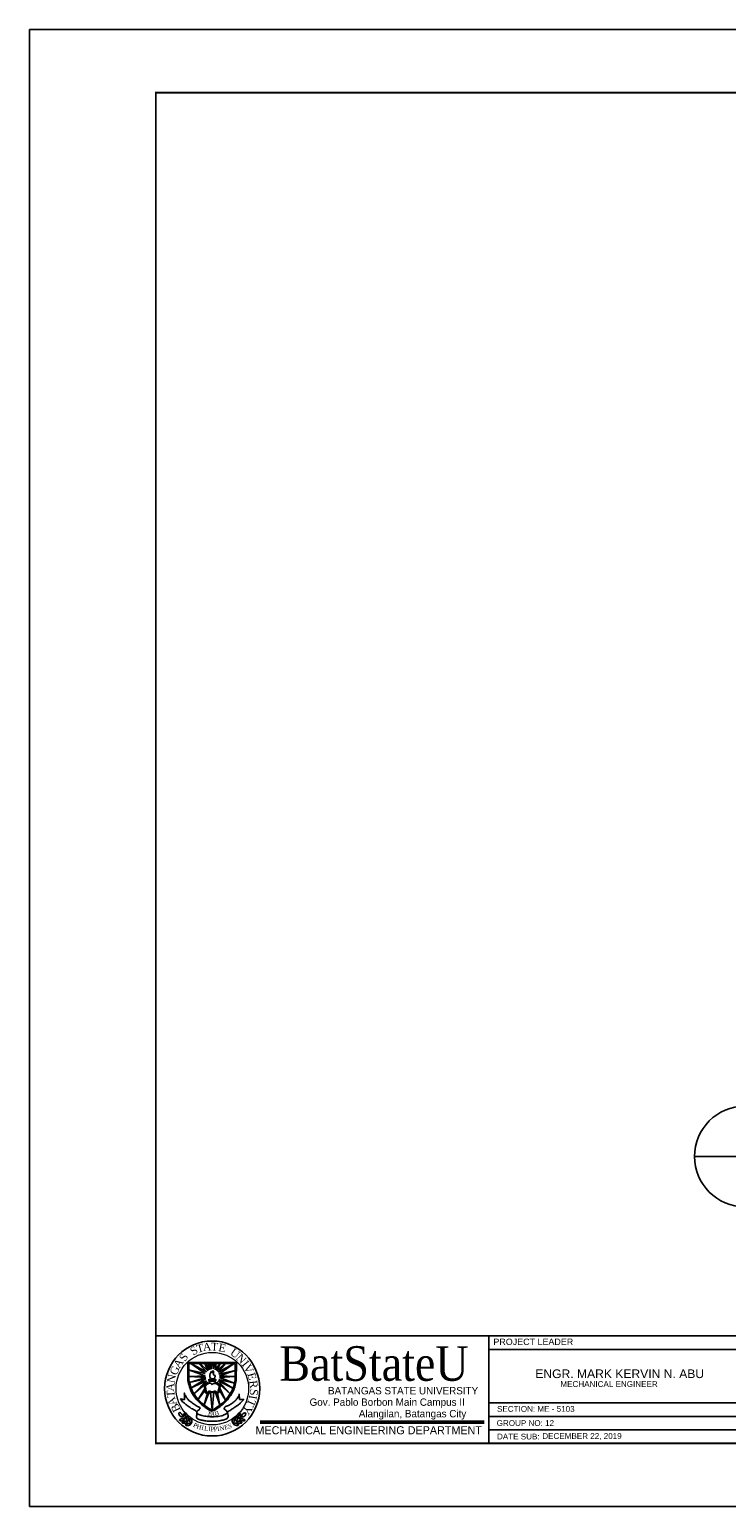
# Model space of a CAD drawing. Header units: millimetres. Extents: x 0 to 531, y -4 to 262.
# Tile 7 of 35: x 114 to 147, y -1 to 69. Entities that reach past the tile are written whole.
import ezdxf
from ezdxf.enums import TextEntityAlignment as Align

# ---------------------------------------------------------------- set-up
doc = ezdxf.new("R2010")
doc.units = ezdxf.units.MM
doc.layers.add('.1', color=1, linetype='Continuous')
doc.layers.add('template', color=7, linetype='Continuous')
doc.styles.add('arial', font='arial.ttf')
doc.styles.add('CGOTHIC', font='GOTHIC.TTF')
doc.styles.add('GARAMOND', font='GARA.TTF')
doc.styles.get("Standard").update_dxf_attribs({"font": 'arial.ttf'})

msp = doc.modelspace()

# ---------------------------------------------------------------- linework, layer by layer
at = {"layer": '.1', "color": 0}
msp.add_line((213.078, 68.982), (113.802, 68.982), dxfattribs=at)
msp.add_line((150.262, 15.268), (145.467, 15.268))
msp.add_circle((147.864, 15.268), 2.398)
at = {"layer": 'template'}
for p, q in [((113.802, 68.982), (113.802, -1.414)), ((119.819, 6.715), (210.07, 6.715)), ((135.665, 6.716), (135.665, 1.595)), ((135.665, 6.715), (135.665, 1.595)), ((135.665, 6.075), (192.236, 6.075)), ((121.345, 5.459), (123.657, 5.455)), ((121.345, 4.592), (121.345, 5.459)), ((122.17, 4.923), (121.372, 5.097)), ((121.372, 5.097), (122.17, 4.82)), ((121.394, 5.396), (123.592, 5.396)), ((121.394, 4.627), (121.394, 5.396)), ((122.224, 4.999), (121.486, 5.396)), ((121.486, 5.396), (122.17, 4.923)), ((121.926, 5.396), (121.893, 5.362)), ((121.893, 5.362), (122.224, 4.999)), ((122.284, 5.053), (121.926, 5.396)), ((122.176, 5.396), (122.148, 5.396)), ((122.148, 5.396), (122.284, 5.053)), ((122.366, 5.091), (122.176, 5.396)), ((122.366, 5.396), (122.308, 5.378)), ((122.308, 5.378), (122.366, 5.091)), ((122.447, 5.135), (122.366, 5.396)), ((122.469, 5.396), (122.447, 5.135)), ((122.545, 5.396), (122.469, 5.396)), ((122.642, 5.396), (122.545, 5.14)), ((122.545, 5.14), (122.545, 5.396)), ((122.881, 5.396), (122.642, 5.102)), ((122.642, 5.102), (122.68, 5.396)), ((122.68, 5.396), (122.642, 5.396)), ((123.131, 5.396), (122.724, 5.048)), ((122.724, 5.048), (122.881, 5.396)), ((123.543, 5.396), (122.783, 4.994)), ((122.783, 4.994), (123.131, 5.396)), ((122.821, 4.891), (123.543, 5.396)), ((123.592, 5.059), (122.821, 4.891)), ((122.843, 4.809), (123.592, 5.059)), ((123.592, 4.62), (123.592, 5.396)), ((123.641, 4.592), (123.657, 5.455)), ((122.17, 4.82), (121.421, 4.788)), ((121.421, 4.788), (122.192, 4.733)), ((122.192, 4.733), (121.421, 4.499)), ((121.421, 4.499), (122.197, 4.668)), ((122.197, 4.668), (121.495, 4.237)), ((121.495, 4.237), (122.224, 4.571)), ((122.224, 4.571), (121.628, 3.962)), ((121.628, 3.962), (122.279, 4.506)), ((122.109, 4.364), (122.186, 4.008)), ((122.169, 4.356), (122.227, 4.026)), ((122.355, 4.578), (122.355, 4.477)), ((122.634, 4.566), (122.634, 4.465)), ((123.351, 3.949), (122.718, 4.522)), ((122.845, 4.327), (122.763, 4.02)), ((123.489, 4.231), (122.783, 4.571)), ((122.783, 4.571), (123.351, 3.949)), ((122.795, 4.002), (122.89, 4.366)), ((122.821, 4.636), (123.489, 4.231)), ((122.821, 4.636), (123.559, 4.467)), ((123.592, 4.777), (122.843, 4.809)), ((122.854, 4.733), (123.592, 4.777)), ((123.559, 4.467), (122.854, 4.733)), ((120.998, 3.714), (121.182, 3.676)), ((121.182, 3.676), (121.172, 3.951)), ((122.143, 4.202), (121.832, 3.686)), ((121.832, 3.686), (122.154, 4.121)), ((122.113, 3.423), (122.36, 4.039)), ((122.268, 3.985), (122.113, 3.423)), ((122.425, 4.023), (122.493, 3.185)), ((122.493, 3.185), (122.577, 4.028)), ((122.648, 4.023), (122.866, 3.417)), ((122.866, 3.417), (122.745, 3.99)), ((122.827, 4.153), (123.13, 3.659)), ((123.13, 3.659), (122.859, 4.224)), ((123.79, 3.954), (123.801, 3.683)), ((123.801, 3.683), (123.982, 3.689)), ((135.665, 3.525), (159.365, 3.525)), ((135.665, 2.882), (171.142, 2.882)), ((135.665, 2.238), (145.999, 2.238)), ((135.665, 2.238), (159.365, 2.238)), ((113.802, -1.414), (213.078, -1.414))]:
    msp.add_line(p, q, dxfattribs=at)
at = {"layer": 'template', "linetype": 'Continuous', "lineweight": 50}
msp.add_line((124.783, 2.603), (135.444, 2.603), dxfattribs=at)
at = {"layer": 'template', "linetype": 'Continuous', "const_width": 0.0853}
msp.add_lwpolyline([(119.819, 1.595), (210.07, 1.595), (210.07, 65.974), (119.819, 65.974)], close=True, dxfattribs=at)
at = {"layer": 'template'}
msp.add_circle((122.497, 4.209), 2.263, dxfattribs=at)
at = {"layer": 'template', "lineweight": 20}
for centre, radius in [((122.497, 4.209), 2.263), ((122.505, 4.203), 1.728)]:
    msp.add_circle(centre, radius, dxfattribs=at)
at = {"layer": 'template', "start_tangent": (-1, 0)}
msp.add_spline([(122.487, 4.668), (122.418, 4.705), (122.382, 4.761), (122.382, 4.824), (122.382, 4.872), (122.396, 4.897), (122.411, 4.945), (122.433, 4.94), (122.44, 4.988), (122.454, 5.024), (122.473, 4.998), (122.511, 4.964), (122.539, 4.964), (122.537, 5.003), (122.524, 5.037), (122.526, 5.049), (122.561, 5.019), (122.561, 4.992), (122.567, 4.965), (122.567, 4.937), (122.556, 4.892), (122.583, 4.851), (122.615, 4.853), (122.636, 4.8), (122.63, 4.756), (122.598, 4.698), (122.568, 4.672), (122.531, 4.665), (122.485, 4.665), (122.488, 4.665)], degree=3, dxfattribs=at)
at = {"layer": 'template'}
for points in [[(121.345, 4.592), (121.416, 4.292), (121.562, 3.956), (121.763, 3.674), (122.165, 3.311), (122.436, 3.153), (122.49, 3.137)], [(121.394, 4.627), (121.465, 4.327), (121.611, 3.99), (121.812, 3.708), (122.214, 3.345), (122.485, 3.188), (122.539, 3.172)], [(122.109, 4.364), (122.108, 4.402), (122.165, 4.41), (122.227, 4.434), (122.302, 4.472), (122.355, 4.477), (122.355, 4.501)], [(123.592, 4.627), (123.522, 4.327), (123.375, 3.99), (123.174, 3.708), (122.773, 3.345), (122.502, 3.188), (122.447, 3.172)], [(123.641, 4.592), (123.571, 4.292), (123.424, 3.956), (123.223, 3.674), (122.822, 3.311), (122.551, 3.153), (122.496, 3.137)], [(122.889, 4.362), (122.877, 4.405), (122.816, 4.391), (122.781, 4.408), (122.755, 4.44), (122.717, 4.463), (122.685, 4.486), (122.634, 4.486)], [(122.186, 4.008), (122.236, 3.973), (122.288, 3.985), (122.323, 4.022), (122.36, 4.039), (122.413, 4.039), (122.453, 4.031), (122.494, 4.01), (122.56, 4.025), (122.601, 4.037), (122.648, 4.023), (122.745, 3.99), (122.795, 4.002)], [(122.227, 4.026), (122.282, 4.026), (122.291, 4.049), (122.328, 4.069), (122.392, 4.084), (122.453, 4.055), (122.491, 4.049), (122.54, 4.052), (122.578, 4.069), (122.633, 4.075), (122.668, 4.072), (122.7, 4.049), (122.717, 4.034), (122.763, 4.02)], [(121.08, 2.845), (120.971, 2.884), (120.921, 2.962), (120.914, 3.038), (120.924, 3.051), (120.991, 3.045), (121.057, 2.985), (121.083, 2.926), (121.091, 2.871), (121.091, 2.843), (121.085, 2.843), (121.07, 2.858), (121.069, 2.858)], [(121.213, 2.77), (121.241, 2.842), (121.234, 2.932), (121.216, 2.984), (121.179, 3.018), (121.161, 3.014), (121.148, 2.966), (121.144, 2.922), (121.151, 2.87), (121.151, 2.849), (121.172, 2.815), (121.213, 2.774), (121.22, 2.774)], [(121.351, 2.652), (121.379, 2.724), (121.372, 2.813), (121.355, 2.865), (121.317, 2.899), (121.299, 2.896), (121.286, 2.848), (121.282, 2.803), (121.289, 2.751), (121.289, 2.731), (121.31, 2.696), (121.351, 2.655), (121.358, 2.655)], [(123.636, 2.662), (123.611, 2.735), (123.622, 2.824), (123.641, 2.875), (123.68, 2.908), (123.698, 2.904), (123.709, 2.855), (123.711, 2.81), (123.702, 2.759), (123.701, 2.738), (123.679, 2.705), (123.636, 2.665), (123.629, 2.665)], [(123.779, 2.774), (123.754, 2.848), (123.765, 2.937), (123.784, 2.988), (123.824, 3.021), (123.841, 3.016), (123.852, 2.968), (123.854, 2.923), (123.845, 2.872), (123.844, 2.851), (123.822, 2.817), (123.779, 2.778), (123.772, 2.778)], [(123.915, 2.844), (124.025, 2.878), (124.079, 2.954), (124.089, 3.03), (124.079, 3.043), (124.012, 3.04), (123.943, 2.982), (123.915, 2.925), (123.904, 2.87), (123.903, 2.842), (123.91, 2.842), (123.925, 2.856), (123.927, 2.856)], [(121.186, 2.734), (121.124, 2.687), (121.036, 2.669), (120.982, 2.671), (120.938, 2.697), (120.937, 2.715), (120.979, 2.742), (121.021, 2.757), (121.073, 2.765), (121.092, 2.771), (121.131, 2.761), (121.182, 2.733), (121.184, 2.726)], [(121.324, 2.615), (121.262, 2.568), (121.174, 2.55), (121.12, 2.552), (121.076, 2.579), (121.075, 2.596), (121.117, 2.623), (121.159, 2.639), (121.211, 2.647), (121.231, 2.652), (121.269, 2.642), (121.321, 2.614), (121.323, 2.608)], [(121.475, 2.508), (121.413, 2.461), (121.326, 2.443), (121.271, 2.445), (121.228, 2.471), (121.226, 2.489), (121.268, 2.516), (121.31, 2.532), (121.362, 2.539), (121.382, 2.545), (121.421, 2.535), (121.472, 2.507), (121.474, 2.5)], [(121.502, 2.544), (121.53, 2.617), (121.523, 2.706), (121.506, 2.758), (121.468, 2.792), (121.451, 2.789), (121.437, 2.741), (121.433, 2.696), (121.44, 2.644), (121.44, 2.624), (121.461, 2.589), (121.502, 2.548), (121.509, 2.548)], [(123.48, 2.561), (123.456, 2.634), (123.466, 2.723), (123.486, 2.774), (123.525, 2.807), (123.542, 2.803), (123.554, 2.754), (123.555, 2.709), (123.546, 2.658), (123.545, 2.637), (123.523, 2.604), (123.48, 2.564), (123.473, 2.565)], [(123.506, 2.523), (123.565, 2.474), (123.652, 2.452), (123.707, 2.452), (123.752, 2.477), (123.754, 2.494), (123.713, 2.523), (123.671, 2.54), (123.62, 2.55), (123.601, 2.557), (123.561, 2.548), (123.509, 2.522), (123.507, 2.516)], [(123.661, 2.624), (123.721, 2.575), (123.808, 2.553), (123.862, 2.553), (123.907, 2.577), (123.909, 2.595), (123.868, 2.623), (123.827, 2.641), (123.776, 2.651), (123.756, 2.658), (123.717, 2.649), (123.665, 2.623), (123.662, 2.617)], [(123.804, 2.737), (123.864, 2.688), (123.951, 2.666), (124.005, 2.665), (124.05, 2.69), (124.052, 2.708), (124.011, 2.736), (123.97, 2.754), (123.919, 2.764), (123.899, 2.77), (123.86, 2.762), (123.808, 2.736), (123.806, 2.729)]]:
    msp.add_spline(points, degree=3, dxfattribs=at)
for points, end_tangent in [([(122.169, 4.356), (122.244, 4.397), (122.297, 4.443), (122.349, 4.457), (122.401, 4.463), (122.453, 4.443), (122.473, 4.417), (122.494, 4.402), (122.523, 4.428), (122.589, 4.443), (122.653, 4.455), (122.723, 4.423), (122.769, 4.376), (122.827, 4.356), (122.845, 4.365), (122.845, 4.327)], (0, -1)), ([(122.341, 4.648), (122.429, 4.643), (122.52, 4.639), (122.582, 4.641), (122.636, 4.647), (122.666, 4.644), (122.667, 4.615), (122.667, 4.591), (122.656, 4.57), (122.631, 4.566), (122.58, 4.561), (122.493, 4.561), (122.388, 4.559), (122.362, 4.575), (122.332, 4.594), (122.34, 4.649), (122.34, 4.655)], (-1, 0))]:
    msp.add_spline(points, degree=3, dxfattribs=dict(at, end_tangent=end_tangent))
for points, knots in [([(123.982, 3.689), (123.986, 3.689), (124.01, 3.685), (123.873, 3.556), (123.788, 3.445), (123.616, 3.349), (123.457, 3.242), (123.341, 3.148), (123.215, 3.107), (123.241, 2.977), (123.272, 2.873), (123.198, 2.746), (123.047, 2.717), (122.849, 2.666), (122.606, 2.647), (122.368, 2.641), (122.157, 2.674), (121.971, 2.694), (121.836, 2.742), (121.764, 2.797), (121.737, 2.846), (121.759, 2.935), (121.777, 3.022), (121.747, 3.174), (121.532, 3.218), (121.368, 3.357), (121.215, 3.475), (121.085, 3.564), (121.041, 3.652), (120.969, 3.719), (120.997, 3.716), (121.026, 3.708)], [1.525096, 1.525096, 1.525096, 1.525096, 1.532073, 1.584612, 1.633558, 1.698069, 1.768711, 1.823631, 1.856154, 1.874433, 1.942755, 1.959564, 2.013837, 2.081716, 2.168665, 2.253261, 2.318126, 2.380396, 2.439479, 2.4572, 2.470092, 2.492272, 2.543518, 2.560297, 2.639259, 2.721631, 2.780104, 2.832648, 2.871086, 2.885372, 2.911145, 2.911145, 2.911145, 2.911145]), ([(121.188, 3.98), (121.137, 3.98), (121.26, 3.817), (121.318, 3.704), (121.474, 3.565), (121.649, 3.463), (121.762, 3.348), (121.946, 3.318), (121.902, 3.226), (121.855, 3.176), (121.791, 3.137), (121.742, 3.039), (121.897, 2.951), (122.073, 2.901), (122.292, 2.863), (122.471, 2.865), (122.682, 2.861), (122.917, 2.89), (123.111, 2.969), (123.218, 3.032), (123.218, 3.1), (123.161, 3.142), (123.124, 3.193), (123.058, 3.227), (123.078, 3.295), (123.139, 3.368), (123.277, 3.39), (123.42, 3.492), (123.556, 3.585), (123.659, 3.689), (123.722, 3.783), (123.777, 3.852), (123.79, 3.942), (123.79, 3.954)], [0, 0, 0, 0, 0.050157, 0.09733, 0.169415, 0.238469, 0.297382, 0.34519, 0.361609, 0.384753, 0.415402, 0.43521, 0.480082, 0.549086, 0.637593, 0.692397, 0.728181, 0.847546, 0.920378, 0.94488, 0.959291, 0.979722, 1.010309, 1.023969, 1.046254, 1.066064, 1.119081, 1.173808, 1.241086, 1.282544, 1.318293, 1.350594, 1.379885, 1.379885, 1.379885, 1.379885]), ([(121.172, 3.974), (121.176, 3.979), (121.185, 3.983), (121.197, 3.983), (121.199, 3.983)], [3.04846765, 3.04846765, 3.04846765, 3.04846765, 3.05886904, 3.06079098, 3.06079098, 3.06079098, 3.06079098]), ([(122.466, 3.517), (122.478, 3.515), (122.5, 3.512), (122.515, 3.514), (122.526, 3.517)], [0, 0, 0, 0, 0.01145534, 0.02007474, 0.02007474, 0.02007474, 0.02007474]), ([(122.466, 3.497), (122.478, 3.495), (122.5, 3.491), (122.515, 3.493), (122.526, 3.496)], [0, 0, 0, 0, 0.01145534, 0.02007474, 0.02007474, 0.02007474, 0.02007474]), ([(122.472, 3.448), (122.482, 3.45), (122.499, 3.452), (122.512, 3.451), (122.52, 3.449)], [0.00178548, 0.00178548, 0.00178548, 0.00178548, 0.01145534, 0.01823656, 0.01823656, 0.01823656, 0.01823656]), ([(122.474, 3.428), (122.483, 3.429), (122.499, 3.431), (122.511, 3.431), (122.518, 3.429)], [0.00231179, 0.00231179, 0.00231179, 0.00231179, 0.01145534, 0.0176246, 0.0176246, 0.0176246, 0.0176246])]:
    msp.add_open_spline(points, degree=3, knots=knots, dxfattribs=at)

# ---------------------------------------------------------------- texts
at = {"layer": 'template', "style": 'arial'}
for s, height, p in [('PROJECT LEADER', 0.30409, (135.889, 6.283)), ('ENGR. MARK KERVIN N. ABU', 0.41257, (137.883, 4.706)), ('MECHANICAL ENGINEER', 0.27505, (139.08, 4.285)), ('SECTION: ME - 5103', 0.27505, (136.063, 3.098)), ('GROUP NO: 12', 0.27505, (136.045, 2.425)), ('DATE SUB:', 0.275, (136.06, 1.781)), ('DECEMBER 22, 2019', 0.27505, (138.217, 1.808))]:
    msp.add_text(s, height=height, dxfattribs=at).set_placement(p)
at = {"layer": 'template', "width": 1}
for s, height, style, p in [('BatStateU', 1.6503, 'GARAMOND', (130.203, 4.576)), ('BATANGAS STATE UNIVERSITY', 0.35128, 'CGOTHIC', (131.589, 3.929)), ('Gov. Pablo Borbon Main Campus II', 0.35128, 'CGOTHIC', (130.83, 3.384)), ('Alangilan, Batangas City', 0.35128, 'CGOTHIC', (132.038, 2.835))]:
    msp.add_text(s, height=height, dxfattribs=dict(at, style=style)).set_placement(p, align=Align.CENTER)
at = {"layer": 'template', "attachment_point": 1}
for s, insert, char_height, width, rotation in [('{\\fTimes New Roman|b0|i0|c0|p18;T}', (121.708, 6.266), 0.37713, 29.67394, 14.44799), ('{\\fTimes New Roman|b0|i0|c0|p18;A}', (122.031, 6.363), 0.37713, 29.67394, 5.71852), ('{\\fTimes New Roman|b0|i0|c0|p18;T}', (122.447, 6.397), 0.37713, 0.3193, 356.81503), ('{\\fTimes New Roman|b0|i0|c0|p18;E}', (122.844, 6.369), 0.37713, 29.67394, 348.69045), ('{\\fTimes New Roman|b0|i0|c0|p18;S}', (120.893, 5.674), 0.37713, 29.67394, 56.11039), ('{\\fTimes New Roman|b0|i0|c0|p18;S}', (121.392, 6.089), 0.37713, 29.67394, 33.23179), ('{\\fTimes New Roman|b0|i0|c0|p18;U}', (123.536, 6.16), 0.37713, 29.67394, 323.50126), ('{\\fTimes New Roman|b0|i0|c0|p18;N}', (123.872, 5.903), 0.37713, 29.67394, 314.13564), ('{\\fTimes New Roman|b0|i0|c0|p18;G}', (120.454, 4.96), 0.37713, 29.67394, 65.93474), ('{\\fTimes New Roman|b0|i0|c0|p18;A}', (120.618, 5.347), 0.37713, 29.67394, 56.11039), ('{\\fTimes New Roman|b0|i0|c0|p18;I}', (124.173, 5.589), 0.37713, 29.67394, 308.6454), ('{\\fTimes New Roman|b0|i0|c0|p18;V}', (124.304, 5.42), 0.37713, 29.67394, 298.20017), ('{\\fTimes New Roman|b0|i0|c0|p18;E}', (124.529, 5.008), 0.37713, 29.67394, 285.47868), ('{\\fTimes New Roman|b0|i0|c0|p18;A}', (120.299, 4.088), 0.37713, 29.67394, 85.53705), ('{\\fTimes New Roman|b0|i0|c0|p18;N}', (120.33, 4.522), 0.37713, 29.67394, 77.56161), ('{\\fTimes New Roman|b0|i0|c0|p18;R}', (124.637, 4.616), 0.37713, 29.67394, 276.19955), ('{\\fTimes New Roman|b0|i0|c0|p18;T}', (120.35, 3.767), 0.37713, 29.67394, 94.26652), ('{\\fTimes New Roman|b0|i0|c0|p18;A}', (120.484, 3.334), 0.37713, 29.67394, 110.36673), ('{\\fTimes New Roman|b0|i0|c0|p18;T}', (124.595, 3.604), 0.37713, 29.67394, 245.97799), ('{\\fTimes New Roman|b0|i0|c0|p18;I}', (124.642, 3.849), 0.37713, 29.67394, 259.8108), ('{\\fTimes New Roman|b0|i0|c0|p18;S}', (124.684, 4.174), 0.37713, 29.67394, 266.05857), ('{\\fTimes New Roman|b0|i0|c0|p18;B}', (120.666, 3.028), 0.37713, 29.67394, 115.18408), ('{\\fTimes New Roman|b0|i0|c0|p18;1}', (122.283, 3.133), 0.21119, 29.67394, 350.69674), ('{\\fTimes New Roman|b0|i0|c0|p18;9}', (122.364, 3.111), 0.21119, 29.67394, 359.89652), ('{\\fTimes New Roman|b0|i0|c0|p18;0}', (122.521, 3.107), 0.21119, 29.67394, 359.89652), ('{\\fTimes New Roman|b0|i0|c0|p18;3}', (122.635, 3.11), 0.21119, 29.67394, 14.57269), ('{\\fTimes New Roman|b0|i0|c0|p18;Y}', (124.445, 3.253), 0.37713, 29.67394, 237.49398), ('{\\fTimes New Roman|b0|i0|c0|p18;P}', (121.661, 2.589), 0.21119, 29.67394, 333.24497), ('{\\fTimes New Roman|b0|i0|c0|p18;P}', (121.667, 2.589), 0.21119, 29.67394, 333.24497), ('{\\fTimes New Roman|b0|i0|c0|p18;H}', (121.793, 2.515), 0.21119, 29.67394, 342.36893), ('{\\fTimes New Roman|b0|i0|c0|p18;I}', (122.008, 2.445), 0.21119, 29.67394, 350.74463), ('{\\fTimes New Roman|b0|i0|c0|p18;L}', (122.139, 2.425), 0.21119, 29.67394, 350.69674), ('{\\fTimes New Roman|b0|i0|c0|p18;I}', (122.315, 2.392), 0.21119, 29.67394, 357.83253), ('{\\fTimes New Roman|b0|i0|c0|p18;P}', (122.421, 2.383), 0.21119, 29.67394, 359.89652), ('{\\fTimes New Roman|b0|i0|c0|p18;P}', (122.554, 2.376), 0.21119, 29.67394, 7.51618), ('{\\fTimes New Roman|b0|i0|c0|p18;I}', (122.715, 2.383), 0.21119, 29.67394, 9.03911), ('{\\fTimes New Roman|b0|i0|c0|p18;N}', (122.824, 2.393), 0.21119, 29.67394, 12.92447), ('{\\fTimes New Roman|b0|i0|c0|p18;E}', (123.047, 2.449), 0.21119, 29.67394, 14.57269), ('{\\fTimes New Roman|b0|i0|c0|p18;S}', (123.226, 2.501), 0.21119, 29.67394, 14.57269)]:
    msp.add_mtext(s, dxfattribs=dict(at, insert=insert, char_height=char_height, width=width, rotation=rotation))
at = {"layer": 'template', "linetype": 'Continuous', "lineweight": 0, "insert": (124.558, 2.41), "char_height": 0.38403, "width": 12.18966, "attachment_point": 1}
msp.add_mtext('{\\fCentury Gothic|b0|i0|c0|p34;\\C7;MECHANICAL ENGINEERING DEPARTMENT}', dxfattribs=at)

doc.saveas('drawing.dxf')
